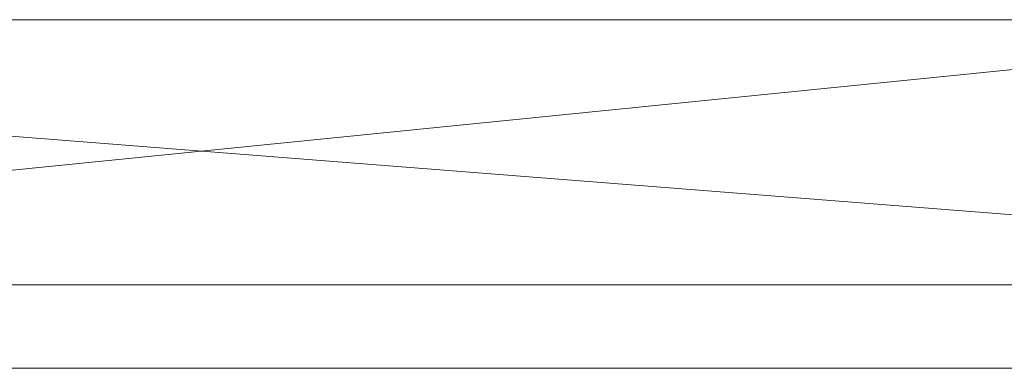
# Model space of a CAD drawing. Header units: millimetres. Extents: x -456 to 444, y -262 to 250.
# Tile 13 of 23: x -5 to 219, y -262 to -183. Entities that reach past the tile are written whole.
import ezdxf

# ---------------------------------------------------------------- set-up
doc = ezdxf.new("R2010")
doc.units = ezdxf.units.MM
doc.layers.add('LUCIDO_1', color=1, linetype='Continuous', lineweight=20, true_color=0xff0000)
doc.layers.add('None', color=7, linetype='Continuous', lineweight=5)

# ---------------------------------------------------------------- blocks, each defined once
blk = doc.blocks.new('Group')
at = {"layer": 'LUCIDO_1', "color": 190, "linetype": 'Continuous', "lineweight": 15, "true_color": 0x6600ff, "transparency": 33554687}
for points in [[(-456, -262, -6), (444, -262, -6), (334.89, -182.52, -6), (334.02, -182.55, -6)], [(-456, -262, -6), (334.02, -182.55, -6), (-345.62, -182.55, -6)], [(425, -243, -25), (-437, -243, -25), (-346.49, -182.52, -25), (-345.62, -182.55, -25)], [(425, -243, -25), (-345.62, -182.55, -25), (334.02, -182.55, -25)], [(334.02, -182.55, -6), (334.02, -182.55, -25), (-345.62, -182.55, -25), (-345.62, -182.55, -6), (334.02, -182.55, -6)], [(425, -243, -25), (444, -262, -6), (-456, -262, -6), (-437, -243, -25), (425, -243, -25)]]:
    blk.add_polyline3d(points, dxfattribs=at)

msp = doc.modelspace()

# ---------------------------------------------------------------- block references
at = {"layer": 'None', "color": 190, "true_color": 0x6600ff, "transparency": 33554687}
msp.add_blockref('Group', (0, 0), dxfattribs=at)

doc.saveas('drawing.dxf')
